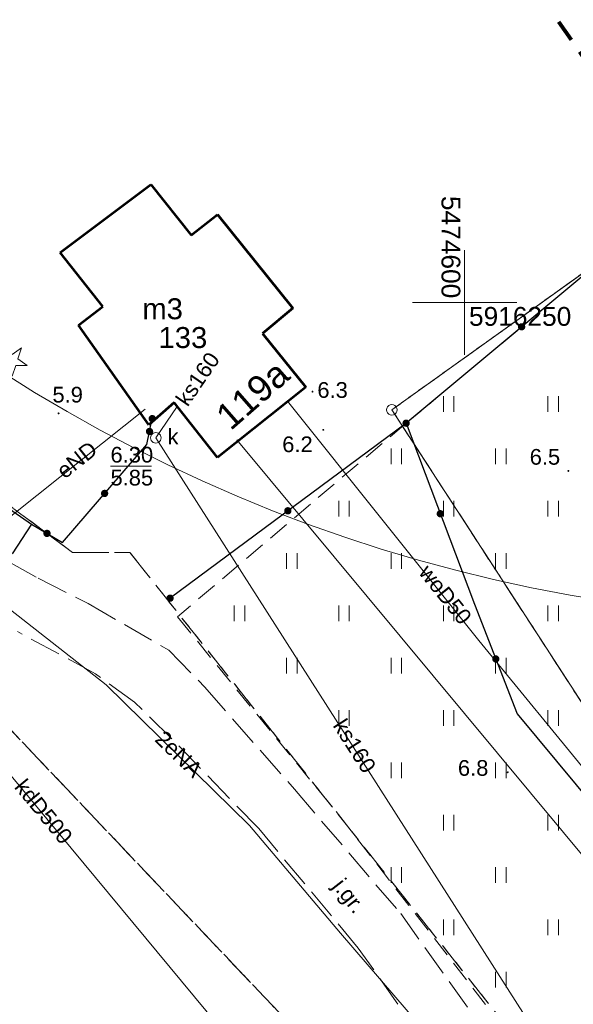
# Model space of a CAD drawing. Extents: x 5474185 to 5474933, y 5916077 to 5916824.
# Tile 144 of 256: x 5474579 to 5474605, y 5916216 to 5916264. Entities that reach past the tile are written whole.
import ezdxf
from ezdxf.enums import TextEntityAlignment as Align

# ---------------------------------------------------------------- set-up
doc = ezdxf.new("R2010")
doc.units = 0
for name, pattern in [('216-500', [2.5, 1.5, -1]), ('PRZER1-1', [1, 0.5, -0.5]), ('PRZER2-1', [1.5, 1, -0.5]), ('PRZER3-1', [2, 1.5, -0.5])]:
    doc.linetypes.add(name, pattern=pattern)
for name, color, linetype, lineweight in [('GEPADR_O', 253, 'CONTINUOUS', 18), ('GEPPGD', 253, 'CONTINUOUS', 18), ('GESBZO', 253, 'CONTINUOUS', 50), ('GESBZO_O', 253, 'CONTINUOUS', 50), ('GESDZI', 253, 'CONTINUOUS', 18), ('GESKKL', 253, 'CONTINUOUS', 18), ('GESUZY', 253, 'CONTINUOUS', 18), ('GSLKOG', 253, 'CONTINUOUS', 35), ('GSPRDI', 253, 'CONTINUOUS', 18), ('GSPWPN', 253, 'CONTINUOUS', 13), ('GSPWPN_O', 253, 'CONTINUOUS', 13), ('GSSISM', 253, 'CONTINUOUS', 25), ('GSSKOA', 253, 'CONTINUOUS', 18), ('GSSKOA_O', 253, 'CONTINUOUS', 18), ('GSSUTR', 254, 'CONTINUOUS', 18), ('GULEPR', 254, 'CONTINUOUS', 18), ('GULEPR_O', 254, 'CONTINUOUS', 18), ('GULGPR', 254, 'CONTINUOUS', 18), ('GULKPR', 7, 'CONTINUOUS', 18), ('GULKPR_O', 254, 'CONTINUOUS', 18), ('GULWPR', 7, 'CONTINUOUS', 18), ('GULWPR_O', 254, 'CONTINUOUS', 18), ('GUPIKP', 253, 'CONTINUOUS', 18), ('GUPIWZ', 253, 'CONTINUOUS', 18), ('GUPIWZ_O', 253, 'CONTINUOUS', 18), ('GUPPRZ_O', 40, 'CONTINUOUS', 18), ('IS HP zasięg', 251, 'CONTINUOUS', 20), ('Ramka sekcyjna', 253, 'CONTINUOUS', 18), ('Sieć wodociągowa', 253, 'CONTINUOUS', 40)]:
    doc.layers.add(name, color=color, linetype=linetype, lineweight=lineweight)
doc.styles.add('Arial', font='arial.ttf')

msp = doc.modelspace()

# ---------------------------------------------------------------- hatches: boundary and pattern name
at = {"layer": 'GSLKOG'}
for points in [[(5474602.709048, 5916248.670728), (5474602.664487, 5916248.680796), (5474602.624049, 5916248.702053), (5474602.590492, 5916248.733051), (5474602.566101, 5916248.771679), (5474602.552538, 5916248.815304), (5474602.550728, 5916248.860952), (5474602.560796, 5916248.905513), (5474602.582053, 5916248.945951), (5474602.613051, 5916248.979508), (5474602.651679, 5916249.003899), (5474602.695304, 5916249.017462), (5474602.740952, 5916249.019272), (5474602.785513, 5916249.009204), (5474602.825951, 5916248.987947), (5474602.859508, 5916248.956949), (5474602.883899, 5916248.918321), (5474602.897462, 5916248.874696), (5474602.899272, 5916248.829048), (5474602.889204, 5916248.784487), (5474602.867947, 5916248.744049), (5474602.836949, 5916248.710492), (5474602.798321, 5916248.686101), (5474602.754696, 5916248.672538)], [(5474602.709048, 5916248.670728), (5474602.664487, 5916248.680796), (5474602.624049, 5916248.702053), (5474602.590492, 5916248.733051), (5474602.566101, 5916248.771679), (5474602.552538, 5916248.815304), (5474602.550728, 5916248.860952), (5474602.560796, 5916248.905513), (5474602.582053, 5916248.945951), (5474602.613051, 5916248.979508), (5474602.651679, 5916249.003899), (5474602.695304, 5916249.017462), (5474602.740952, 5916249.019272), (5474602.785513, 5916249.009204), (5474602.825951, 5916248.987947), (5474602.859508, 5916248.956949), (5474602.883899, 5916248.918321), (5474602.897462, 5916248.874696), (5474602.899272, 5916248.829048), (5474602.889204, 5916248.784487), (5474602.867947, 5916248.744049), (5474602.836949, 5916248.710492), (5474602.798321, 5916248.686101), (5474602.754696, 5916248.672538)], [(5474585.069355, 5916244.28525), (5474585.023808, 5916244.288783), (5474584.980727, 5916244.303985), (5474584.943048, 5916244.329819), (5474584.913339, 5916244.364523), (5474584.893626, 5916244.405735), (5474584.88525, 5916244.450645), (5474584.888783, 5916244.496192), (5474584.903985, 5916244.539273), (5474584.929819, 5916244.576952), (5474584.964523, 5916244.606661), (5474585.005735, 5916244.626374), (5474585.050645, 5916244.63475), (5474585.096192, 5916244.631217), (5474585.139273, 5916244.616015), (5474585.176952, 5916244.590181), (5474585.206661, 5916244.555477), (5474585.226374, 5916244.514265), (5474585.23475, 5916244.469355), (5474585.231217, 5916244.423808), (5474585.216015, 5916244.380727), (5474585.190181, 5916244.343048), (5474585.155477, 5916244.313339), (5474585.114265, 5916244.293626)], [(5474597.217407, 5916244.065868), (5474597.171744, 5916244.067297), (5474597.128008, 5916244.080494), (5474597.089178, 5916244.104562), (5474597.0579, 5916244.13786), (5474597.036306, 5916244.178118), (5474597.025868, 5916244.222593), (5474597.027297, 5916244.268256), (5474597.040494, 5916244.311992), (5474597.064562, 5916244.350822), (5474597.09786, 5916244.3821), (5474597.138118, 5916244.403694), (5474597.182593, 5916244.414132), (5474597.228256, 5916244.412703), (5474597.271992, 5916244.399506), (5474597.310822, 5916244.375438), (5474597.3421, 5916244.34214), (5474597.363694, 5916244.301882), (5474597.374132, 5916244.257407), (5474597.372703, 5916244.211744), (5474597.359506, 5916244.168008), (5474597.335438, 5916244.129178), (5474597.30214, 5916244.0979), (5474597.261882, 5916244.076306)], [(5474584.939355, 5916243.67025), (5474584.893808, 5916243.673783), (5474584.850727, 5916243.688985), (5474584.813048, 5916243.714819), (5474584.783339, 5916243.749523), (5474584.763626, 5916243.790735), (5474584.75525, 5916243.835645), (5474584.758783, 5916243.881192), (5474584.773985, 5916243.924273), (5474584.799819, 5916243.961952), (5474584.834523, 5916243.991661), (5474584.875735, 5916244.011374), (5474584.920645, 5916244.01975), (5474584.966192, 5916244.016217), (5474585.009273, 5916244.001015), (5474585.046952, 5916243.975181), (5474585.076661, 5916243.940477), (5474585.096374, 5916243.899265), (5474585.10475, 5916243.854355), (5474585.101217, 5916243.808808), (5474585.086015, 5916243.765727), (5474585.060181, 5916243.728048), (5474585.025477, 5916243.69834), (5474584.984265, 5916243.678626)], [(5474584.939355, 5916243.67025), (5474584.893808, 5916243.673783), (5474584.850727, 5916243.688985), (5474584.813048, 5916243.714819), (5474584.783339, 5916243.749523), (5474584.763626, 5916243.790735), (5474584.75525, 5916243.835645), (5474584.758783, 5916243.881192), (5474584.773985, 5916243.924273), (5474584.799819, 5916243.961952), (5474584.834523, 5916243.991661), (5474584.875735, 5916244.011374), (5474584.920645, 5916244.01975), (5474584.966192, 5916244.016217), (5474585.009273, 5916244.001015), (5474585.046952, 5916243.975181), (5474585.076661, 5916243.940477), (5474585.096374, 5916243.899265), (5474585.10475, 5916243.854355), (5474585.101217, 5916243.808808), (5474585.086015, 5916243.765727), (5474585.060181, 5916243.728048), (5474585.025477, 5916243.69834), (5474584.984265, 5916243.678626)], [(5474582.792994, 5916240.710483), (5474582.747383, 5916240.713067), (5474582.703994, 5916240.727367), (5474582.665786, 5916240.75241), (5474582.635361, 5916240.786488), (5474582.614793, 5916240.827281), (5474582.605483, 5916240.872006), (5474582.608067, 5916240.917617), (5474582.622367, 5916240.961006), (5474582.64741, 5916240.999214), (5474582.681488, 5916241.029639), (5474582.722281, 5916241.050207), (5474582.767006, 5916241.059517), (5474582.812617, 5916241.056933), (5474582.856006, 5916241.042633), (5474582.894214, 5916241.01759), (5474582.924639, 5916240.983512), (5474582.945207, 5916240.942719), (5474582.954517, 5916240.897994), (5474582.951933, 5916240.852383), (5474582.937633, 5916240.808994), (5474582.91259, 5916240.770786), (5474582.878512, 5916240.740361), (5474582.837719, 5916240.719793)], [(5474582.792994, 5916240.710483), (5474582.747383, 5916240.713067), (5474582.703994, 5916240.727367), (5474582.665786, 5916240.75241), (5474582.635361, 5916240.786488), (5474582.614793, 5916240.827281), (5474582.605483, 5916240.872006), (5474582.608067, 5916240.917617), (5474582.622367, 5916240.961006), (5474582.64741, 5916240.999214), (5474582.681488, 5916241.029639), (5474582.722281, 5916241.050207), (5474582.767006, 5916241.059517), (5474582.812617, 5916241.056933), (5474582.856006, 5916241.042633), (5474582.894214, 5916241.01759), (5474582.924639, 5916240.983512), (5474582.945207, 5916240.942719), (5474582.954517, 5916240.897994), (5474582.951933, 5916240.852383), (5474582.937633, 5916240.808994), (5474582.91259, 5916240.770786), (5474582.878512, 5916240.740361), (5474582.837719, 5916240.719793)], [(5474591.564916, 5916239.881137), (5474591.519239, 5916239.881906), (5474591.475317, 5916239.894472), (5474591.436143, 5916239.917977), (5474591.404389, 5916239.95082), (5474591.382216, 5916239.990763), (5474591.371137, 5916240.035084), (5474591.371906, 5916240.080761), (5474591.384472, 5916240.124683), (5474591.407977, 5916240.163857), (5474591.44082, 5916240.195611), (5474591.480763, 5916240.217784), (5474591.525084, 5916240.228863), (5474591.570761, 5916240.228094), (5474591.614683, 5916240.215528), (5474591.653857, 5916240.192023), (5474591.685611, 5916240.15918), (5474591.707784, 5916240.119237), (5474591.718863, 5916240.074916), (5474591.718094, 5916240.029239), (5474591.705528, 5916239.985317), (5474591.682023, 5916239.946143), (5474591.64918, 5916239.914389), (5474591.609237, 5916239.892216)], [(5474591.564916, 5916239.881137), (5474591.519239, 5916239.881906), (5474591.475317, 5916239.894472), (5474591.436143, 5916239.917977), (5474591.404389, 5916239.95082), (5474591.382216, 5916239.990763), (5474591.371137, 5916240.035084), (5474591.371906, 5916240.080761), (5474591.384472, 5916240.124683), (5474591.407977, 5916240.163857), (5474591.44082, 5916240.195611), (5474591.480763, 5916240.217784), (5474591.525084, 5916240.228863), (5474591.570761, 5916240.228094), (5474591.614683, 5916240.215528), (5474591.653857, 5916240.192023), (5474591.685611, 5916240.15918), (5474591.707784, 5916240.119237), (5474591.718863, 5916240.074916), (5474591.718094, 5916240.029239), (5474591.705528, 5916239.985317), (5474591.682023, 5916239.946143), (5474591.64918, 5916239.914389), (5474591.609237, 5916239.892216)], [(5474598.852407, 5916239.740868), (5474598.806744, 5916239.742297), (5474598.763008, 5916239.755494), (5474598.724178, 5916239.779562), (5474598.6929, 5916239.81286), (5474598.671306, 5916239.853118), (5474598.660868, 5916239.897593), (5474598.662297, 5916239.943256), (5474598.675494, 5916239.986992), (5474598.699562, 5916240.025822), (5474598.73286, 5916240.0571), (5474598.773118, 5916240.078694), (5474598.817593, 5916240.089132), (5474598.863256, 5916240.087703), (5474598.906992, 5916240.074506), (5474598.945822, 5916240.050438), (5474598.9771, 5916240.01714), (5474598.998694, 5916239.976882), (5474599.009132, 5916239.932407), (5474599.007703, 5916239.886744), (5474598.994506, 5916239.843008), (5474598.970438, 5916239.804178), (5474598.93714, 5916239.7729), (5474598.896882, 5916239.751306)], [(5474598.852407, 5916239.740868), (5474598.806744, 5916239.742297), (5474598.763008, 5916239.755494), (5474598.724178, 5916239.779562), (5474598.6929, 5916239.81286), (5474598.671306, 5916239.853118), (5474598.660868, 5916239.897593), (5474598.662297, 5916239.943256), (5474598.675494, 5916239.986992), (5474598.699562, 5916240.025822), (5474598.73286, 5916240.0571), (5474598.773118, 5916240.078694), (5474598.817593, 5916240.089132), (5474598.863256, 5916240.087703), (5474598.906992, 5916240.074506), (5474598.945822, 5916240.050438), (5474598.9771, 5916240.01714), (5474598.998694, 5916239.976882), (5474599.009132, 5916239.932407), (5474599.007703, 5916239.886744), (5474598.994506, 5916239.843008), (5474598.970438, 5916239.804178), (5474598.93714, 5916239.7729), (5474598.896882, 5916239.751306)], [(5474580.023111, 5916238.800011), (5474579.977884, 5916238.806462), (5474579.935869, 5916238.824399), (5474579.899928, 5916238.852599), (5474579.87251, 5916238.889142), (5474579.855483, 5916238.931534), (5474579.850011, 5916238.976889), (5474579.856462, 5916239.022116), (5474579.874399, 5916239.064131), (5474579.902599, 5916239.100072), (5474579.939142, 5916239.12749), (5474579.981534, 5916239.144517), (5474580.026889, 5916239.149989), (5474580.072116, 5916239.143538), (5474580.114131, 5916239.125601), (5474580.150072, 5916239.097401), (5474580.17749, 5916239.060858), (5474580.194517, 5916239.018466), (5474580.199989, 5916238.973111), (5474580.193538, 5916238.927884), (5474580.175601, 5916238.885869), (5474580.147401, 5916238.849928), (5474580.110858, 5916238.82251), (5474580.068466, 5916238.805483)], [(5474580.023111, 5916238.800011), (5474579.977884, 5916238.806462), (5474579.935869, 5916238.824399), (5474579.899928, 5916238.852599), (5474579.87251, 5916238.889142), (5474579.855483, 5916238.931534), (5474579.850011, 5916238.976889), (5474579.856462, 5916239.022116), (5474579.874399, 5916239.064131), (5474579.902599, 5916239.100072), (5474579.939142, 5916239.12749), (5474579.981534, 5916239.144517), (5474580.026889, 5916239.149989), (5474580.072116, 5916239.143538), (5474580.114131, 5916239.125601), (5474580.150072, 5916239.097401), (5474580.17749, 5916239.060858), (5474580.194517, 5916239.018466), (5474580.199989, 5916238.973111), (5474580.193538, 5916238.927884), (5474580.175601, 5916238.885869), (5474580.147401, 5916238.849928), (5474580.110858, 5916238.82251), (5474580.068466, 5916238.805483)], [(5474585.929916, 5916235.706137), (5474585.884239, 5916235.706906), (5474585.840317, 5916235.719472), (5474585.801143, 5916235.742977), (5474585.769389, 5916235.77582), (5474585.747216, 5916235.815763), (5474585.736137, 5916235.860084), (5474585.736906, 5916235.905761), (5474585.749472, 5916235.949683), (5474585.772977, 5916235.988857), (5474585.80582, 5916236.020611), (5474585.845763, 5916236.042784), (5474585.890084, 5916236.053863), (5474585.935761, 5916236.053094), (5474585.979683, 5916236.040528), (5474586.018857, 5916236.017023), (5474586.050611, 5916235.98418), (5474586.072784, 5916235.944237), (5474586.083863, 5916235.899916), (5474586.083094, 5916235.854239), (5474586.070528, 5916235.810317), (5474586.047023, 5916235.771143), (5474586.01418, 5916235.739389), (5474585.974237, 5916235.717216)], [(5474601.50923, 5916232.80106), (5474601.463555, 5916232.80201), (5474601.419683, 5916232.814748), (5474601.380604, 5916232.838408), (5474601.348978, 5916232.871377), (5474601.326964, 5916232.911406), (5474601.31606, 5916232.95577), (5474601.31701, 5916233.001445), (5474601.329748, 5916233.045317), (5474601.353408, 5916233.084396), (5474601.386377, 5916233.116022), (5474601.426406, 5916233.138036), (5474601.47077, 5916233.14894), (5474601.516445, 5916233.14799), (5474601.560317, 5916233.135252), (5474601.599396, 5916233.111592), (5474601.631022, 5916233.078623), (5474601.653036, 5916233.038594), (5474601.66394, 5916232.99423), (5474601.66299, 5916232.948555), (5474601.650252, 5916232.904683), (5474601.626592, 5916232.865604), (5474601.593623, 5916232.833978), (5474601.553594, 5916232.811964)], [(5474601.50923, 5916232.80106), (5474601.463555, 5916232.80201), (5474601.419683, 5916232.814748), (5474601.380604, 5916232.838408), (5474601.348978, 5916232.871377), (5474601.326964, 5916232.911406), (5474601.31606, 5916232.95577), (5474601.31701, 5916233.001445), (5474601.329748, 5916233.045317), (5474601.353408, 5916233.084396), (5474601.386377, 5916233.116022), (5474601.426406, 5916233.138036), (5474601.47077, 5916233.14894), (5474601.516445, 5916233.14799), (5474601.560317, 5916233.135252), (5474601.599396, 5916233.111592), (5474601.631022, 5916233.078623), (5474601.653036, 5916233.038594), (5474601.66394, 5916232.99423), (5474601.66299, 5916232.948555), (5474601.650252, 5916232.904683), (5474601.626592, 5916232.865604), (5474601.593623, 5916232.833978), (5474601.553594, 5916232.811964)]]:
    msp.add_hatch(color=256, dxfattribs=at).paths.add_polyline_path(points)
at = {"layer": 'GSPWPN'}
for points in [[(5474592.72, 5916245.705), (5474592.708353, 5916245.706533), (5474592.6975, 5916245.711029), (5474592.68818, 5916245.71818), (5474592.681029, 5916245.7275), (5474592.676533, 5916245.738353), (5474592.675, 5916245.75), (5474592.676533, 5916245.761647), (5474592.681029, 5916245.7725), (5474592.68818, 5916245.78182), (5474592.6975, 5916245.788971), (5474592.708353, 5916245.793467), (5474592.72, 5916245.795), (5474592.731647, 5916245.793467), (5474592.7425, 5916245.788971), (5474592.75182, 5916245.78182), (5474592.758971, 5916245.7725), (5474592.763467, 5916245.761647), (5474592.765, 5916245.75), (5474592.763467, 5916245.738353), (5474592.758971, 5916245.7275), (5474592.75182, 5916245.71818), (5474592.7425, 5916245.711029), (5474592.731647, 5916245.706533)], [(5474580.58, 5916244.665), (5474580.568353, 5916244.666533), (5474580.5575, 5916244.671029), (5474580.54818, 5916244.67818), (5474580.541029, 5916244.6875), (5474580.536533, 5916244.698353), (5474580.535, 5916244.71), (5474580.536533, 5916244.721647), (5474580.541029, 5916244.7325), (5474580.54818, 5916244.74182), (5474580.5575, 5916244.748971), (5474580.568353, 5916244.753467), (5474580.58, 5916244.755), (5474580.591647, 5916244.753467), (5474580.6025, 5916244.748971), (5474580.61182, 5916244.74182), (5474580.618971, 5916244.7325), (5474580.623467, 5916244.721647), (5474580.625, 5916244.71), (5474580.623467, 5916244.698353), (5474580.618971, 5916244.6875), (5474580.61182, 5916244.67818), (5474580.6025, 5916244.671029), (5474580.591647, 5916244.666533)], [(5474593.24, 5916243.875), (5474593.228353, 5916243.876533), (5474593.2175, 5916243.881029), (5474593.20818, 5916243.88818), (5474593.201029, 5916243.8975), (5474593.196533, 5916243.908353), (5474593.195, 5916243.92), (5474593.196533, 5916243.931647), (5474593.201029, 5916243.9425), (5474593.20818, 5916243.95182), (5474593.2175, 5916243.958971), (5474593.228353, 5916243.963467), (5474593.24, 5916243.965), (5474593.251647, 5916243.963467), (5474593.2625, 5916243.958971), (5474593.27182, 5916243.95182), (5474593.278971, 5916243.9425), (5474593.283467, 5916243.931647), (5474593.285, 5916243.92), (5474593.283467, 5916243.908353), (5474593.278971, 5916243.8975), (5474593.27182, 5916243.88818), (5474593.2625, 5916243.881029), (5474593.251647, 5916243.876533)], [(5474604.96, 5916241.915), (5474604.948353, 5916241.916533), (5474604.9375, 5916241.921029), (5474604.92818, 5916241.92818), (5474604.921029, 5916241.9375), (5474604.916533, 5916241.948353), (5474604.915, 5916241.96), (5474604.916533, 5916241.971647), (5474604.921029, 5916241.9825), (5474604.92818, 5916241.99182), (5474604.9375, 5916241.998971), (5474604.948353, 5916242.003467), (5474604.96, 5916242.005), (5474604.971647, 5916242.003467), (5474604.9825, 5916241.998971), (5474604.99182, 5916241.99182), (5474604.998971, 5916241.9825), (5474605.003467, 5916241.971647), (5474605.005, 5916241.96), (5474605.003467, 5916241.948353), (5474604.998971, 5916241.9375), (5474604.99182, 5916241.92818), (5474604.9825, 5916241.921029), (5474604.971647, 5916241.916533)], [(5474602.06, 5916227.515), (5474602.048353, 5916227.516533), (5474602.0375, 5916227.521029), (5474602.02818, 5916227.52818), (5474602.021029, 5916227.5375), (5474602.016533, 5916227.548353), (5474602.015, 5916227.56), (5474602.016533, 5916227.571647), (5474602.021029, 5916227.5825), (5474602.02818, 5916227.59182), (5474602.0375, 5916227.598971), (5474602.048353, 5916227.603467), (5474602.06, 5916227.605), (5474602.071647, 5916227.603467), (5474602.0825, 5916227.598971), (5474602.09182, 5916227.59182), (5474602.098971, 5916227.5825), (5474602.103467, 5916227.571647), (5474602.105, 5916227.56), (5474602.103467, 5916227.548353), (5474602.098971, 5916227.5375), (5474602.09182, 5916227.52818), (5474602.0825, 5916227.521029), (5474602.071647, 5916227.516533)]]:
    msp.add_hatch(color=256, dxfattribs=at).paths.add_polyline_path(points)

# ---------------------------------------------------------------- linework, layer by layer
at = {"layer": 'GEPPGD', "elevation": 10.24, "flags": 128}
msp.add_lwpolyline([(5474596.52, 5916245.13), (5474596.597254, 5916245.117764), (5474596.666946, 5916245.082254), (5474596.722254, 5916245.026946), (5474596.757764, 5916244.957254), (5474596.77, 5916244.88), (5474596.757764, 5916244.802746), (5474596.722254, 5916244.733054), (5474596.666946, 5916244.677746), (5474596.597254, 5916244.642236), (5474596.52, 5916244.63), (5474596.442746, 5916244.642236), (5474596.373054, 5916244.677746), (5474596.317746, 5916244.733054), (5474596.282236, 5916244.802746), (5474596.27, 5916244.88), (5474596.282236, 5916244.957254), (5474596.317746, 5916245.026946), (5474596.373054, 5916245.082254), (5474596.442746, 5916245.117764), (5474596.52, 5916245.13)], close=True, dxfattribs=at)
at = {"layer": 'GESBZO', "linetype": 'Continuous', "lineweight": 53}
for p, q in [((5474580.65, 5916252.39, 10.18), (5474584.99, 5916255.64, 10.18)), ((5474584.99, 5916255.64, 10.18), (5474586.92, 5916253.23, 10.18)), ((5474586.92, 5916253.23, 10.18), (5474588.18, 5916254.21, 10.18)), ((5474588.18, 5916254.21, 10.18), (5474591.79, 5916249.74, 10.18)), ((5474582.69, 5916249.82, 10.18), (5474580.65, 5916252.39, 10.18)), ((5474581.54, 5916248.93, 10.18), (5474582.69, 5916249.82, 10.18)), ((5474591.79, 5916249.74, 10.18), (5474590.33, 5916248.53, 10.18)), ((5474584.9, 5916244.17, 10.18), (5474581.54, 5916248.93, 10.18)), ((5474590.33, 5916248.53, 10.18), (5474592.4, 5916245.96, 10.18)), ((5474592.4, 5916245.96, 10.18), (5474588.18, 5916242.6, 10.18)), ((5474586.1, 5916245.23, 10.18), (5474584.9, 5916244.17, 10.18)), ((5474588.18, 5916242.6, 10.18), (5474586.1, 5916245.23, 10.18))]:
    msp.add_line(p, q, dxfattribs=at)
at = {"layer": 'GESDZI', "linetype": 'Continuous', "lineweight": 13}
for p, q in [((5474596.52, 5916244.88, 10.22), (5474615.29, 5916258.3, 10.22)), ((5474615.29, 5916258.3, 10.22), (5474596.52, 5916244.88, 10.22)), ((5474620.16, 5916208.45, 10.22), (5474596.52, 5916244.88, 10.22)), ((5474596.52, 5916244.88, 10.22), (5474620.16, 5916208.45, 10.22))]:
    msp.add_line(p, q, dxfattribs=at)
at = {"layer": 'GESKKL', "linetype": 'PRZER3-1', "lineweight": 13}
for p, q in [((5474596.52, 5916244.88, 10.06), (5474615.29, 5916258.3, 10.06)), ((5474620.16, 5916208.45, 10.06), (5474596.52, 5916244.88, 10.06)), ((5474596.65, 5916210.27, 10.06), (5474565.06, 5916243.51, 10.06)), ((5474574.01, 5916243.45, 10.06), (5474581.25, 5916238.06, 10.06)), ((5474581.25, 5916238.06, 10.06), (5474583.99, 5916238.06, 10.06)), ((5474583.99, 5916238.06, 10.06), (5474611.11, 5916203.99, 10.06))]:
    msp.add_line(p, q, dxfattribs=at)
at = {"layer": 'GESUZY', "linetype": 'PRZER1-1', "lineweight": 13}
for p, q in [((5474596.52, 5916244.88, 10.08), (5474615.29, 5916258.3, 10.08)), ((5474615.29, 5916258.3, 10.08), (5474596.52, 5916244.88, 10.08)), ((5474620.16, 5916208.45, 10.08), (5474596.52, 5916244.88, 10.08)), ((5474596.52, 5916244.88, 10.08), (5474620.16, 5916208.45, 10.08)), ((5474596.65, 5916210.27, 10.08), (5474565.06, 5916243.51, 10.08)), ((5474565.06, 5916243.51, 10.08), (5474596.65, 5916210.27, 10.08)), ((5474574.01, 5916243.45, 10.08), (5474581.25, 5916238.06, 10.08)), ((5474581.25, 5916238.06, 10.08), (5474574.01, 5916243.45, 10.08)), ((5474581.25, 5916238.06, 10.08), (5474583.99, 5916238.06, 10.08)), ((5474583.99, 5916238.06, 10.08), (5474581.25, 5916238.06, 10.08)), ((5474583.99, 5916238.06, 10.08), (5474611.11, 5916203.99, 10.08)), ((5474611.11, 5916203.99, 10.08), (5474583.99, 5916238.06, 10.08))]:
    msp.add_line(p, q, dxfattribs=at)
at = {"layer": 'GSLKOG', "linetype": 'Continuous', "lineweight": 30}
for p, q in [((5474608.27, 5916253.46, 10.18), (5474597.18, 5916244.23, 10.18)), ((5474584.8, 5916243.23, 10.18), (5474585.06, 5916244.46, 10.18)), ((5474597.18, 5916244.23, 10.18), (5474585.91, 5916235.88, 10.18)), ((5474597.2, 5916244.24, 10.18), (5474600.47, 5916235.59, 10.18)), ((5474580.76, 5916238.54, 10.18), (5474584.8, 5916243.23, 10.18)), ((5474577.51, 5916240.65, 10.18), (5474579.29, 5916239.41, 10.18)), ((5474579.29, 5916239.41, 10.18), (5474580.76, 5916238.54, 10.18)), ((5474600.47, 5916235.59, 10.18), (5474602.51, 5916230.36, 10.18)), ((5474602.51, 5916230.36, 10.18), (5474609.9, 5916221.45, 10.18))]:
    msp.add_line(p, q, dxfattribs=at)
at = {"layer": 'GSPRDI', "elevation": 10.12, "flags": 128}
msp.add_lwpolyline([(5474578.632471, 5916247.318531), (5474579.073338, 5916246.998222), (5474578.528396, 5916246.998222), (5474578.36, 5916246.479952), (5474578.191604, 5916246.998222), (5474577.646662, 5916246.998222), (5474578.087529, 5916247.318531), (5474577.919133, 5916247.836801), (5474578.36, 5916247.516493), (5474578.800867, 5916247.836801), (5474578.632471, 5916247.318531)], close=True, dxfattribs=at)
at = {"layer": 'GSSISM', "linetype": 'Continuous', "lineweight": 30}
for p, q in [((5474577.51, 5916240.65, 10.18), (5474579.29, 5916239.41, 10.18)), ((5474579.29, 5916239.41, 10.18), (5474578.36, 5916238, 10.18))]:
    msp.add_line(p, q, dxfattribs=at)
at = {"layer": 'GSSKOA', "linetype": 'PRZER3-1', "lineweight": 13}
for p, q in [((5474574.7, 5916239.55, 10.18), (5474579.6, 5916236.83, 10.18)), ((5474579.6, 5916236.83, 10.18), (5474582, 5916235.62, 10.18)), ((5474582, 5916235.62, 10.18), (5474585.85, 5916233.39, 10.18)), ((5474582.35, 5916232.26, 10.18), (5474578.62, 5916234.28, 10.18)), ((5474585.85, 5916233.39, 10.18), (5474587.58, 5916231.62, 10.18)), ((5474584.21, 5916230.91, 10.18), (5474582.35, 5916232.26, 10.18)), ((5474587.58, 5916231.62, 10.18), (5474591.86, 5916226.75, 10.18)), ((5474586, 5916229.16, 10.18), (5474584.21, 5916230.91, 10.18)), ((5474590.15, 5916224.87, 10.18), (5474586, 5916229.16, 10.18)), ((5474591.86, 5916226.75, 10.18), (5474596.94, 5916220.81, 10.18)), ((5474594.91, 5916219.16, 10.18), (5474590.15, 5916224.87, 10.18)), ((5474596.94, 5916220.81, 10.18), (5474601.46, 5916214.49, 10.18)), ((5474599.13, 5916213.23, 10.18), (5474594.91, 5916219.16, 10.18))]:
    msp.add_line(p, q, dxfattribs=at)
at = {"layer": 'GSSUTR', "linetype": 'PRZER2-1', "lineweight": 13}
for p, q in [((5474608.27, 5916253.46, 10.1), (5474597.2, 5916244.24, 10.1)), ((5474597.2, 5916244.24, 10.1), (5474586.27, 5916234.99, 10.1)), ((5474586.27, 5916234.99, 10.1), (5474593.96, 5916225.55, 10.1)), ((5474593.96, 5916225.55, 10.1), (5474601.33, 5916216.04, 10.1))]:
    msp.add_line(p, q, dxfattribs=at)
at = {"layer": 'GSSUTR', "elevation": 10.1, "flags": 128}
for points in [[(5474598.98334, 5916245.525783), (5474598.98334, 5916244.775783)], [(5474599.48334, 5916244.775783), (5474599.48334, 5916245.525783)], [(5474603.98334, 5916245.525783), (5474603.98334, 5916244.775783)], [(5474604.48334, 5916244.775783), (5474604.48334, 5916245.525783)], [(5474596.48334, 5916243.025783), (5474596.48334, 5916242.275783)], [(5474596.98334, 5916242.275783), (5474596.98334, 5916243.025783)], [(5474601.48334, 5916243.025783), (5474601.48334, 5916242.275783)], [(5474601.98334, 5916242.275783), (5474601.98334, 5916243.025783)], [(5474593.98334, 5916240.525783), (5474593.98334, 5916239.775783)], [(5474594.48334, 5916239.775783), (5474594.48334, 5916240.525783)], [(5474598.98334, 5916240.525783), (5474598.98334, 5916239.775783)], [(5474599.48334, 5916239.775783), (5474599.48334, 5916240.525783)], [(5474603.98334, 5916240.525783), (5474603.98334, 5916239.775783)], [(5474604.48334, 5916239.775783), (5474604.48334, 5916240.525783)], [(5474591.48334, 5916238.025783), (5474591.48334, 5916237.275783)], [(5474591.98334, 5916237.275783), (5474591.98334, 5916238.025783)], [(5474596.48334, 5916238.025783), (5474596.48334, 5916237.275783)], [(5474596.98334, 5916237.275783), (5474596.98334, 5916238.025783)], [(5474601.48334, 5916238.025783), (5474601.48334, 5916237.275783)], [(5474601.98334, 5916237.275783), (5474601.98334, 5916238.025783)], [(5474588.98334, 5916235.525783), (5474588.98334, 5916234.775783)], [(5474589.48334, 5916234.775783), (5474589.48334, 5916235.525783)], [(5474593.98334, 5916235.525783), (5474593.98334, 5916234.775783)], [(5474594.48334, 5916234.775783), (5474594.48334, 5916235.525783)], [(5474598.98334, 5916235.525783), (5474598.98334, 5916234.775783)], [(5474599.48334, 5916234.775783), (5474599.48334, 5916235.525783)], [(5474603.98334, 5916235.525783), (5474603.98334, 5916234.775783)], [(5474604.48334, 5916234.775783), (5474604.48334, 5916235.525783)], [(5474591.48334, 5916233.025783), (5474591.48334, 5916232.275783)], [(5474591.98334, 5916232.275783), (5474591.98334, 5916233.025783)], [(5474596.48334, 5916233.025783), (5474596.48334, 5916232.275783)], [(5474596.98334, 5916232.275783), (5474596.98334, 5916233.025783)], [(5474601.48334, 5916233.025783), (5474601.48334, 5916232.275783)], [(5474601.98334, 5916232.275783), (5474601.98334, 5916233.025783)], [(5474593.98334, 5916230.525783), (5474593.98334, 5916229.775783)], [(5474594.48334, 5916229.775783), (5474594.48334, 5916230.525783)], [(5474598.98334, 5916230.525783), (5474598.98334, 5916229.775783)], [(5474599.48334, 5916229.775783), (5474599.48334, 5916230.525783)], [(5474603.98334, 5916230.525783), (5474603.98334, 5916229.775783)], [(5474604.48334, 5916229.775783), (5474604.48334, 5916230.525783)], [(5474596.48334, 5916228.025783), (5474596.48334, 5916227.275783)], [(5474596.98334, 5916227.275783), (5474596.98334, 5916228.025783)], [(5474601.48334, 5916228.025783), (5474601.48334, 5916227.275783)], [(5474601.98334, 5916227.275783), (5474601.98334, 5916228.025783)], [(5474598.98334, 5916225.525783), (5474598.98334, 5916224.775783)], [(5474599.48334, 5916224.775783), (5474599.48334, 5916225.525783)], [(5474603.98334, 5916225.525783), (5474603.98334, 5916224.775783)], [(5474604.48334, 5916224.775783), (5474604.48334, 5916225.525783)], [(5474596.48334, 5916223.025783), (5474596.48334, 5916222.275783)], [(5474596.98334, 5916222.275783), (5474596.98334, 5916223.025783)], [(5474601.48334, 5916223.025783), (5474601.48334, 5916222.275783)], [(5474601.98334, 5916222.275783), (5474601.98334, 5916223.025783)], [(5474598.98334, 5916220.525783), (5474598.98334, 5916219.775783)], [(5474599.48334, 5916219.775783), (5474599.48334, 5916220.525783)], [(5474603.98334, 5916220.525783), (5474603.98334, 5916219.775783)], [(5474604.48334, 5916219.775783), (5474604.48334, 5916220.525783)], [(5474601.48334, 5916218.025783), (5474601.48334, 5916217.275783)], [(5474601.98334, 5916217.275783), (5474601.98334, 5916218.025783)]]:
    msp.add_lwpolyline(points, dxfattribs=at)
at = {"layer": 'GULEPR', "linetype": 'Continuous', "lineweight": 13}
for p, q in [((5474575.45, 5916237.54, 10.14), (5474582.85, 5916231.74, 10.14)), ((5474582.85, 5916231.74, 10.14), (5474589.71, 5916225.01, 10.14)), ((5474589.71, 5916225.01, 10.14), (5474594.07, 5916219.88, 10.14)), ((5474594.07, 5916219.88, 10.14), (5474600.25, 5916212.69, 10.14))]:
    msp.add_line(p, q, dxfattribs=at)
at = {"layer": 'GULEPR', "linetype": 'Continuous', "lineweight": 18, "elevation": 10.14, "flags": 128}
msp.add_lwpolyline([(5474584.72, 5916244.91), (5474575.45, 5916237.54)], dxfattribs=at)
at = {"layer": 'GULGPR', "linetype": 'Continuous', "lineweight": 18, "elevation": 10.14, "flags": 128}
msp.add_lwpolyline([(5474589.11, 5916243.44), (5474615.62, 5916211.6)], dxfattribs=at)
at = {"layer": 'GULKPR', "linetype": 'Continuous', "lineweight": 13}
msp.add_line((5474595.15, 5916207.13, 10.14), (5474574.79, 5916231.61, 10.14), dxfattribs=at)
at = {"layer": 'GULKPR', "linetype": 'Continuous', "lineweight": 18, "elevation": 10.14, "flags": 128}
for points in [[(5474586.25, 5916245.04), (5474585.23, 5916243.54)], [(5474585.23, 5916243.54), (5474604.11, 5916214.01)]]:
    msp.add_lwpolyline(points, dxfattribs=at)
at = {"layer": 'GULWPR', "linetype": 'Continuous', "lineweight": 13}
for p, q in [((5474591.53, 5916245.29, 10.14), (5474600.68, 5916233.86, 10.14)), ((5474600.68, 5916233.86, 10.14), (5474607.6, 5916225.4, 10.14))]:
    msp.add_line(p, q, dxfattribs=at)
at = {"layer": 'GUPIKP', "elevation": 10.16, "flags": 128}
msp.add_lwpolyline([(5474585.23, 5916243.79), (5474585.294705, 5916243.781481), (5474585.355, 5916243.756506), (5474585.406777, 5916243.716777), (5474585.446506, 5916243.665), (5474585.471481, 5916243.604705), (5474585.48, 5916243.54), (5474585.471481, 5916243.475295), (5474585.446506, 5916243.415), (5474585.406777, 5916243.363223), (5474585.355, 5916243.323494), (5474585.294705, 5916243.298519), (5474585.23, 5916243.29), (5474585.165295, 5916243.298519), (5474585.105, 5916243.323494), (5474585.053223, 5916243.363223), (5474585.013494, 5916243.415), (5474584.988519, 5916243.475295), (5474584.98, 5916243.54), (5474584.988519, 5916243.604705), (5474585.013494, 5916243.665), (5474585.053223, 5916243.716777), (5474585.105, 5916243.756506), (5474585.165295, 5916243.781481), (5474585.23, 5916243.79)], close=True, dxfattribs=at)
at = {"layer": 'GUPIWZ', "elevation": 10.18, "flags": 128}
msp.add_lwpolyline([(5474585.23, 5916243.79), (5474585.294705, 5916243.781481), (5474585.355, 5916243.756506), (5474585.406777, 5916243.716777), (5474585.446506, 5916243.665), (5474585.471481, 5916243.604705), (5474585.48, 5916243.54), (5474585.471481, 5916243.475295), (5474585.446506, 5916243.415), (5474585.406777, 5916243.363223), (5474585.355, 5916243.323494), (5474585.294705, 5916243.298519), (5474585.23, 5916243.29), (5474585.165295, 5916243.298519), (5474585.105, 5916243.323494), (5474585.053223, 5916243.363223), (5474585.013494, 5916243.415), (5474584.988519, 5916243.475295), (5474584.98, 5916243.54), (5474584.988519, 5916243.604705), (5474585.013494, 5916243.665), (5474585.053223, 5916243.716777), (5474585.105, 5916243.756506), (5474585.165295, 5916243.781481), (5474585.23, 5916243.79)], close=True, dxfattribs=at)
at = {"layer": 'GUPPRZ_O', "linetype": 'Continuous', "lineweight": 13, "elevation": 10.8, "flags": 128}
msp.add_lwpolyline([(5474583.062534, 5916242.186389), (5474585.022534, 5916242.186389)], dxfattribs=at)
at = {"layer": 'IS HP zasięg', "lineweight": 20, "ltscale": 0.7}
msp.add_circle((5474618.317819, 5916309.855134, 10.16), 75, dxfattribs=at)
at = {"layer": 'Ramka sekcyjna', "linetype": 'Continuous', "lineweight": 18, "elevation": 100, "flags": 128}
for points in [[(5474600, 5916250), (5474600, 5916252.5)], [(5474602.5, 5916250), (5474597.5, 5916250)], [(5474602.5, 5916250), (5474597.5, 5916250)], [(5474600, 5916250), (5474600, 5916247.5)]]:
    msp.add_lwpolyline(points, dxfattribs=at)
at = {"layer": 'Sieć wodociągowa', "linetype": '216-500', "lineweight": 80, "ltscale": 0.7, "flags": 128}
msp.add_lwpolyline([(5474639.869806, 5916212.126617), (5474591.959812, 5916281.625874), (5474551.712383, 5916254.056825), (5474329.196562, 5916529.052215), (5474464.624498, 5916643.592803), (5474589.816575, 5916486.173867), (5474604.985748, 5916472.173823), (5474772.523912, 5916261.364361), (5474653.387527, 5916193.483494), (5474639.869806, 5916212.126617)], close=True, dxfattribs=at)

# ---------------------------------------------------------------- texts
at = {"layer": 'GEPADR_O', "linetype": 'Continuous', "lineweight": 0, "style": 'Arial'}
msp.add_text('119a', height=1.25, rotation=41.189992, dxfattribs=at).set_placement((5474588.804911, 5916243.849701, 10.8))
at = {"layer": 'GESBZO_O', "linetype": 'Continuous', "lineweight": 0, "style": 'Arial'}
msp.add_text('m3', height=1, dxfattribs=at).set_placement((5474586.525, 5916249.207929, 10.8), align=Align.RIGHT)
msp.add_text('133', height=1, dxfattribs=at).set_placement((5474586.525, 5916247.832929, 10.8), align=Align.CENTER)
at = {"layer": 'GSPWPN_O', "linetype": 'Continuous', "lineweight": 0, "style": 'Arial'}
for s, p in [('6.3', (5474592.955557, 5916245.451799, 10.8)), ('5.9', (5474580.286118, 5916245.228427, 10.8)), ('6.2', (5474591.275906, 5916242.857691, 10.8)), ('6.5', (5474603.111225, 5916242.257785, 10.8)), ('6.8', (5474599.678354, 5916227.392447, 10.8))]:
    msp.add_text(s, height=0.75, dxfattribs=at).set_placement(p)
at = {"layer": 'GSSKOA_O', "linetype": 'Continuous', "lineweight": 0, "style": 'Arial'}
msp.add_text('j.gr.', height=0.75, rotation=307.869076, dxfattribs=at).set_placement((5474594.188324, 5916221.427719, 10.8), align=Align.CENTER)
at = {"layer": 'GULEPR_O', "linetype": 'Continuous', "lineweight": 0, "style": 'Arial'}
for s, rotation, p in [('eND', 38.512176, (5474581.688845, 5916242.19806, 10.8)), ('2eNA', 315.548067, (5474586.074474, 5916228.165504, 10.8))]:
    msp.add_text(s, height=0.75, rotation=rotation, dxfattribs=at).set_placement(p, align=Align.CENTER)
at = {"layer": 'GULKPR_O', "linetype": 'Continuous', "lineweight": 0, "style": 'Arial'}
for s, rotation, p in [('ks160', 55.605871, (5474587.541166, 5916246.141857, 10.8)), ('ks160', 302.592806, (5474594.422739, 5916228.616914, 10.8)), ('kdD500', 309.491861, (5474579.57766, 5916225.446582, 10.8))]:
    msp.add_text(s, height=0.75, rotation=rotation, dxfattribs=at).set_placement(p, align=Align.CENTER)
at = {"layer": 'GULWPR_O', "linetype": 'Continuous', "lineweight": 0, "style": 'Arial'}
msp.add_text('woD50', height=0.75, rotation=308.693166, dxfattribs=at).set_placement((5474598.787285, 5916235.81689, 10.8), align=Align.CENTER)
at = {"layer": 'GUPIWZ_O', "linetype": 'Continuous', "lineweight": 0, "style": 'Arial'}
msp.add_text('k', height=0.75, dxfattribs=at).set_placement((5474586.315142, 5916243.226801, 10.8), align=Align.RIGHT)
at = {"layer": 'GUPPRZ_O', "linetype": 'Continuous', "lineweight": 0, "style": 'Arial'}
for s, p in [('6.30', (5474583.062534, 5916242.358889, 10.8)), ('5.85', (5474583.062534, 5916241.263889, 10.8))]:
    msp.add_text(s, height=0.75, dxfattribs=at).set_placement(p)
at = {"layer": 'Ramka sekcyjna', "linetype": 'Continuous', "lineweight": 0, "style": 'Arial'}
msp.add_text('5474600', height=0.9, rotation=269.999997, dxfattribs=at).set_placement((5474599.793, 5916250.207, 100), align=Align.TOP_RIGHT)
msp.add_text('5916250', height=0.9, dxfattribs=at).set_placement((5474600.207, 5916249.793, 100), align=Align.TOP_LEFT)

doc.saveas('drawing.dxf')
